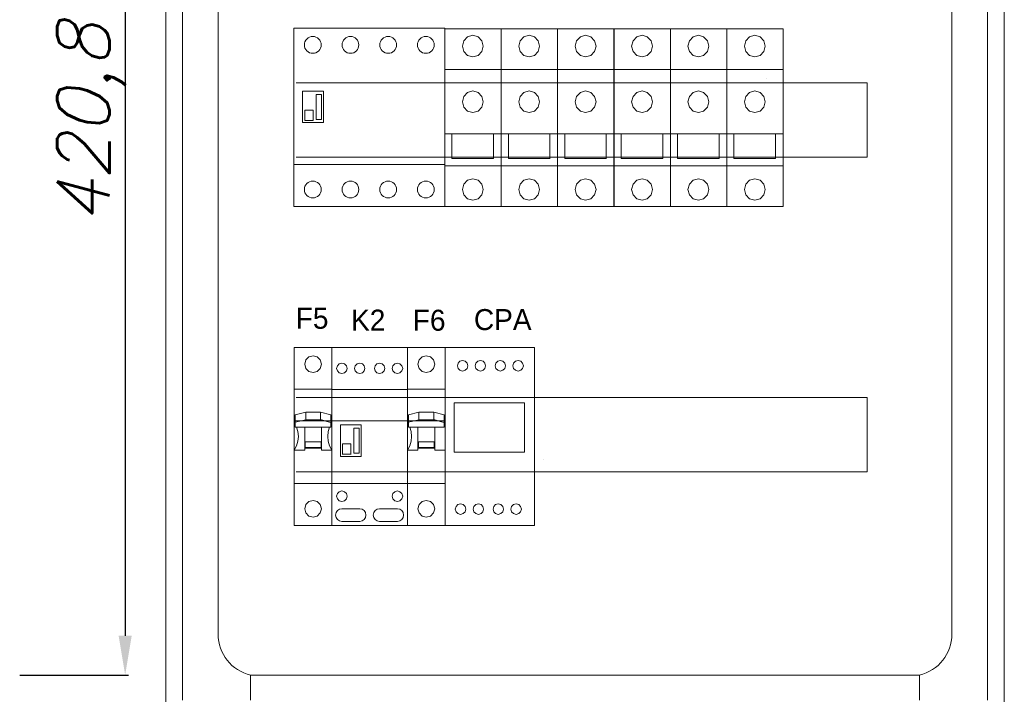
# Model space of a CAD drawing. Header units: millimetres. Extents: x 730 to 10409, y 1134 to 11940.
# Tile 43 of 49: x 2480 to 2856, y 9996 to 10254. Entities that reach past the tile are written whole.
import ezdxf

# ---------------------------------------------------------------- set-up
doc = ezdxf.new("R2010")
doc.units = ezdxf.units.MM
doc.layers.add('30', color=7, linetype='Continuous')
doc.layers.add('45', color=7, linetype='Continuous')
doc.layers.add('kontur OBUDOWY', color=7, linetype='Continuous', lineweight=5)
doc.layers.add('wymiary', color=3, linetype='Continuous', lineweight=5)
doc.styles.add('INCOBEX', font='romans.shx', dxfattribs={"oblique": 15})
doc.dimstyles.new('INCOBEX', dxfattribs={"dimtxt": 20, "dimasz": 15, "dimexe": 1.25, "dimexo": 0, "dimgap": 1, "dimtad": 1, "dimdec": 1, "dimtxsty": 'INCOBEX', "dimcen": 2.5, "dimadec": 1, "dimazin": 2, "dimtfac": 1, "dimtdec": 1, "dimtmove": 0, "dimatfit": 3, "dimfxl": 1, "dimarcsym": 0})

# ---------------------------------------------------------------- blocks, each defined once
blk = doc.blocks.new('*D41')
at = {"layer": 'Defpoints', "color": 0, "transparency": 16777216}
for p in [(2479.88, 10424.65), (2479.88, 10003.85), (2520.12, 10003.85)]:
    blk.add_point(p, dxfattribs=at)
at = {"layer": 'wymiary', "color": 0, "lineweight": -2, "transparency": 16777216}
for p, q in [((2479.88, 10424.65), (2521.37, 10424.65)), ((2520.12, 10409.65), (2520.12, 10018.85)), ((2479.88, 10003.85), (2521.37, 10003.85))]:
    blk.add_line(p, q, dxfattribs=at)
at = {"layer": 'wymiary', "color": 0, "transparency": 16777216}
for points in [[(2517.62, 10409.65), (2522.62, 10409.65), (2520.12, 10424.65)], [(2517.62, 10018.85), (2522.62, 10018.85), (2520.12, 10003.85)]]:
    blk.add_solid(points, dxfattribs=at)
at = {"layer": 'wymiary', "color": 0, "transparency": 16777216, "insert": (2507.22, 10214.25), "char_height": 20, "attachment_point": 5, "rotation": 90, "style": 'INCOBEX'}
blk.add_mtext('420,8', dxfattribs=at)
blk = doc.blocks.new('STN40X58')
at = {"layer": 'kontur OBUDOWY', "color": 0}
for p, q in [((0, 0), (0, 580)), ((400, 580), (400, 0))]:
    blk.add_line(p, q, dxfattribs=at)
at = {"layer": 'kontur OBUDOWY', "color": 7}
for p, q in [((25, 45.78), (25, 532.81)), ((375, 45.78), (375, 532.81)), ((8, 189.73), (8, 367.5)), ((392, 189.73), (392, 367.5)), ((8, 142.59), (8, 189.73)), ((8, 14.29), (8, 142.59)), ((42.05, 26.29), (155.78, 26.29)), ((155.78, 26.29), (357.95, 26.29))]:
    blk.add_line(p, q, dxfattribs=at)
at = {"layer": 'kontur OBUDOWY'}
for p, q in [((392, 142.59), (392, 189.73)), ((392, 14.29), (392, 142.59))]:
    blk.add_line(p, q, dxfattribs=at)
at = {"layer": 'kontur OBUDOWY', "color": 7, "ltscale": 0.3}
for p, q in [((40.5, 14.29), (40.5, 26.29)), ((359.5, 26.29), (359.5, 14.29))]:
    blk.add_line(p, q, dxfattribs=at)
at = {"layer": 'kontur OBUDOWY', "color": 7, "ltscale": 0.03875}
for p, q in [((42.05, 26.29), (40.5, 26.29)), ((359.5, 26.29), (357.95, 26.29))]:
    blk.add_line(p, q, dxfattribs=at)
at = {"layer": 'kontur OBUDOWY', "color": 7, "ltscale": 0.1}
blk.add_line((359.5, 22.29), (359.5, 26.29), dxfattribs=at)
at = {"layer": 'kontur OBUDOWY', "color": 7, "ltscale": 0.2}
blk.add_line((359.5, 14.29), (359.5, 22.29), dxfattribs=at)
at = {"layer": 'kontur OBUDOWY', "color": 7}
for centre, start, end in [((45, 45.78), 180, 256.9971), ((355, 45.78), 283.0029, 0)]:
    blk.add_arc(centre, 20, start, end, dxfattribs=at)

msp = doc.modelspace()

# ---------------------------------------------------------------- linework, layer by layer
at = {"lineweight": 15}
msp.add_lwpolyline([(2645.64, 10107.72), (2672.56, 10107.72), (2672.56, 10088.83), (2645.64, 10088.83)], close=True, dxfattribs=at)
at = {"layer": '30', "color": 7, "lineweight": 15}
for p, q in [((2764.84, 10231.57), (2764.84, 10231.57)), ((2585.33, 10229.81), (2803.3, 10229.81)), ((2803.3, 10201.49), (2803.3, 10229.81)), ((2803.3, 10201.49), (2585.33, 10201.49)), ((2585.32, 10109.76), (2803.28, 10109.76)), ((2803.28, 10081.44), (2803.28, 10109.76)), ((2679.63, 10086.2), (2679.63, 10086.2)), ((2803.28, 10081.44), (2585.32, 10081.44))]:
    msp.add_line(p, q, dxfattribs=at)
for points in [[(2585.33, 10229.81), (2803.3, 10229.81)], [(2585.32, 10109.76), (2803.28, 10109.76)]]:
    msp.add_lwpolyline(points, dxfattribs=at)
at = {"layer": '45', "color": 7, "lineweight": 15}
for points in [[(2584.46, 10250.66), (2642.06, 10250.66), (2642.06, 10182.66), (2584.46, 10182.66), (2584.46, 10250.66)], [(2584.63, 10128.85), (2599.03, 10128.85), (2599.03, 10060.85), (2584.63, 10060.85), (2584.63, 10128.85)], [(2599.04, 10060.85), (2627.83, 10060.85), (2627.83, 10128.85), (2599.04, 10128.85), (2599.04, 10060.85)], [(2627.83, 10128.85), (2642.23, 10128.85), (2642.23, 10060.85), (2627.83, 10060.85), (2627.83, 10128.85)], [(2642.23, 10128.85), (2676.33, 10128.85), (2676.33, 10060.85), (2642.23, 10060.85), (2642.23, 10128.85)], [(2584.63, 10112.88), (2599.03, 10112.88), (2599.03, 10100.88), (2584.63, 10100.88), (2584.63, 10112.88)], [(2599.04, 10100.85), (2627.83, 10100.85), (2627.83, 10112.83), (2599.04, 10112.83), (2599.04, 10100.85)], [(2627.83, 10112.88), (2642.23, 10112.88), (2642.23, 10100.88), (2627.83, 10100.88), (2627.83, 10112.88)], [(2589.01, 10104.08), (2585.01, 10103.13), (2585.01, 10100.31), (2589.01, 10101.26), (2589.01, 10104.08)], [(2589, 10104.08), (2594.65, 10104.08), (2594.65, 10101.26), (2589, 10101.26), (2589, 10104.08)], [(2594.65, 10104.08), (2594.65, 10101.29), (2598.65, 10100.25), (2598.65, 10103.13), (2594.65, 10104.08)], [(2632.21, 10104.08), (2628.21, 10103.13), (2628.21, 10100.31), (2632.21, 10101.26), (2632.21, 10104.08)], [(2632.21, 10104.08), (2637.86, 10104.08), (2637.86, 10101.26), (2632.21, 10101.26), (2632.21, 10104.08)], [(2637.85, 10104.08), (2637.85, 10101.29), (2641.85, 10100.25), (2641.85, 10103.13), (2637.85, 10104.08)], [(2594.65, 10101.26), (2589.04, 10101.26), (2585.01, 10100.31), (2585.01, 10098.44), (2598.65, 10098.44), (2598.65, 10100.25), (2594.65, 10101.26)], [(2637.86, 10101.26), (2632.24, 10101.26), (2628.21, 10100.31), (2628.21, 10098.44), (2641.85, 10098.44), (2641.85, 10100.25), (2637.86, 10101.26)], [(2588.62, 10098.48), (2595.03, 10098.48), (2595.03, 10090.47), (2588.62, 10090.47), (2588.62, 10098.48)], [(2631.83, 10098.48), (2638.24, 10098.48), (2638.24, 10090.47), (2631.83, 10090.47), (2631.83, 10098.48)], [(2588.78, 10092.88), (2594.88, 10092.88), (2594.88, 10090.63), (2588.78, 10090.63), (2588.78, 10092.88)], [(2631.99, 10092.88), (2638.08, 10092.88), (2638.08, 10090.63), (2631.99, 10090.63), (2631.99, 10092.88)]]:
    msp.add_lwpolyline(points, close=True, dxfattribs=at)
for points in [[(2584.46, 10250.66), (2642.06, 10250.66), (2642.06, 10182.66), (2584.46, 10182.66), (2584.46, 10250.66)], [(2642.09, 10250.39), (2663.6, 10250.39), (2663.6, 10182.66), (2642.09, 10182.66), (2642.09, 10250.39)], [(2663.6, 10250.39), (2685.12, 10250.39), (2685.12, 10182.66), (2663.6, 10182.66), (2663.6, 10250.39)], [(2685.12, 10250.39), (2706.63, 10250.39), (2706.63, 10182.66), (2685.12, 10182.66), (2685.12, 10250.39)], [(2706.66, 10250.39), (2728.17, 10250.39), (2728.17, 10182.66), (2706.66, 10182.66), (2706.66, 10250.39)], [(2728.17, 10250.39), (2749.69, 10250.39), (2749.69, 10182.66), (2728.17, 10182.66), (2728.17, 10250.39)], [(2749.69, 10250.39), (2771.2, 10250.39), (2771.2, 10182.66), (2749.69, 10182.66), (2749.69, 10250.39)], [(2594.9, 10244.29), (2594.86, 10244.89), (2594.69, 10245.49), (2594.39, 10246.04), (2593.96, 10246.51), (2593.49, 10246.94), (2592.93, 10247.24), (2592.33, 10247.41), (2591.69, 10247.45), (2591.09, 10247.41), (2590.49, 10247.24), (2589.94, 10246.94), (2589.47, 10246.51), (2589.04, 10246.04), (2588.74, 10245.49), (2588.57, 10244.89), (2588.53, 10244.29), (2588.57, 10243.65), (2588.74, 10243.05), (2589.04, 10242.49), (2589.47, 10242.02), (2589.94, 10241.6), (2590.49, 10241.3), (2591.09, 10241.13), (2591.69, 10241.08), (2592.33, 10241.13), (2592.93, 10241.3), (2593.49, 10241.6), (2593.96, 10242.02), (2594.39, 10242.49), (2594.69, 10243.05), (2594.86, 10243.65), (2594.9, 10244.29)], [(2609.31, 10244.29), (2609.22, 10244.89), (2609.05, 10245.49), (2608.75, 10246.04), (2608.37, 10246.51), (2607.85, 10246.94), (2607.34, 10247.24), (2606.74, 10247.41), (2606.1, 10247.45), (2605.46, 10247.41), (2604.86, 10247.24), (2604.31, 10246.94), (2603.83, 10246.51), (2603.45, 10246.04), (2603.15, 10245.49), (2602.98, 10244.89), (2602.89, 10244.29), (2602.98, 10243.65), (2603.15, 10243.05), (2603.45, 10242.49), (2603.83, 10242.02), (2604.31, 10241.6), (2604.86, 10241.3), (2605.46, 10241.13), (2606.1, 10241.08), (2606.74, 10241.13), (2607.34, 10241.3), (2607.85, 10241.6), (2608.37, 10242.02), (2608.75, 10242.49), (2609.05, 10243.05), (2609.22, 10243.65), (2609.31, 10244.29)], [(2623.68, 10244.29), (2623.63, 10244.89), (2623.42, 10245.49), (2623.12, 10246.04), (2622.74, 10246.51), (2622.27, 10246.94), (2621.71, 10247.24), (2621.11, 10247.41), (2620.47, 10247.45), (2619.87, 10247.41), (2619.27, 10247.24), (2618.71, 10246.94), (2618.2, 10246.51), (2617.82, 10246.04), (2617.52, 10245.49), (2617.35, 10244.89), (2617.3, 10244.29), (2617.35, 10243.65), (2617.52, 10243.05), (2617.82, 10242.49), (2618.2, 10242.02), (2618.71, 10241.6), (2619.27, 10241.3), (2619.87, 10241.13), (2620.47, 10241.08), (2621.11, 10241.13), (2621.71, 10241.3), (2622.27, 10241.6), (2622.74, 10242.02), (2623.12, 10242.49), (2623.42, 10243.05), (2623.63, 10243.65), (2623.68, 10244.29)], [(2638.09, 10244.29), (2638, 10244.89), (2637.83, 10245.49), (2637.53, 10246.04), (2637.15, 10246.51), (2636.63, 10246.94), (2636.08, 10247.24), (2635.48, 10247.41), (2634.88, 10247.45), (2634.24, 10247.41), (2633.64, 10247.24), (2633.08, 10246.94), (2632.61, 10246.51), (2632.23, 10246.04), (2631.93, 10245.49), (2631.71, 10244.89), (2631.67, 10244.29), (2631.71, 10243.65), (2631.93, 10243.05), (2632.23, 10242.49), (2632.61, 10242.02), (2633.08, 10241.6), (2633.64, 10241.3), (2634.24, 10241.13), (2634.88, 10241.08), (2635.48, 10241.13), (2636.08, 10241.3), (2636.63, 10241.6), (2637.15, 10242.02), (2637.53, 10242.49), (2637.83, 10243.05), (2638, 10243.65), (2638.09, 10244.29)], [(2648.79, 10243.82), (2649.34, 10245.87), (2650.78, 10247.37), (2652.79, 10247.93), (2654.76, 10247.37), (2656.22, 10245.87), (2656.76, 10243.82), (2656.22, 10241.77), (2654.76, 10240.26), (2652.79, 10239.72), (2650.78, 10240.26), (2649.34, 10241.77), (2648.79, 10243.82)], [(2670.31, 10243.82), (2670.85, 10245.87), (2672.3, 10247.37), (2674.3, 10247.93), (2676.27, 10247.37), (2677.73, 10245.87), (2678.28, 10243.82), (2677.73, 10241.77), (2676.27, 10240.26), (2674.3, 10239.72), (2672.3, 10240.26), (2670.85, 10241.77), (2670.31, 10243.82)], [(2691.82, 10243.82), (2692.37, 10245.87), (2693.81, 10247.37), (2695.82, 10247.93), (2697.79, 10247.37), (2699.25, 10245.87), (2699.79, 10243.82), (2699.25, 10241.77), (2697.79, 10240.26), (2695.82, 10239.72), (2693.81, 10240.26), (2692.37, 10241.77), (2691.82, 10243.82)], [(2713.36, 10243.82), (2713.91, 10245.87), (2715.35, 10247.37), (2717.35, 10247.93), (2719.33, 10247.37), (2720.78, 10245.87), (2721.33, 10243.82), (2720.78, 10241.77), (2719.33, 10240.26), (2717.35, 10239.72), (2715.35, 10240.26), (2713.91, 10241.77), (2713.36, 10243.82)], [(2734.88, 10243.82), (2735.42, 10245.87), (2736.87, 10247.37), (2738.87, 10247.93), (2740.84, 10247.37), (2742.3, 10245.87), (2742.84, 10243.82), (2742.3, 10241.77), (2740.84, 10240.26), (2738.87, 10239.72), (2736.87, 10240.26), (2735.42, 10241.77), (2734.88, 10243.82)], [(2756.39, 10243.82), (2756.94, 10245.87), (2758.38, 10247.37), (2760.38, 10247.93), (2762.36, 10247.37), (2763.81, 10245.87), (2764.36, 10243.82), (2763.81, 10241.77), (2762.36, 10240.26), (2760.38, 10239.72), (2758.38, 10240.26), (2756.94, 10241.77), (2756.39, 10243.82)], [(2642.06, 10234.86), (2663.49, 10234.86)], [(2663.58, 10234.86), (2685.01, 10234.86)], [(2685.09, 10234.86), (2706.52, 10234.86)], [(2706.63, 10234.86), (2728.06, 10234.86)], [(2728.15, 10234.86), (2749.58, 10234.86)], [(2749.66, 10234.86), (2771.09, 10234.86)], [(2587.82, 10214.6), (2587.82, 10226.59)], [(2587.82, 10226.59), (2595.8, 10226.59)], [(2595.8, 10214.6), (2595.8, 10226.59)], [(2648.79, 10222.58), (2649.34, 10224.64), (2650.78, 10226.15), (2652.79, 10226.68), (2654.76, 10226.15), (2656.22, 10224.64), (2656.76, 10222.58), (2656.22, 10220.53), (2654.76, 10219.03), (2652.79, 10218.48), (2650.78, 10219.03), (2649.34, 10220.53), (2648.79, 10222.58)], [(2670.31, 10222.58), (2670.85, 10224.64), (2672.3, 10226.15), (2674.3, 10226.68), (2676.27, 10226.15), (2677.73, 10224.64), (2678.28, 10222.58), (2677.73, 10220.53), (2676.27, 10219.03), (2674.3, 10218.48), (2672.3, 10219.03), (2670.85, 10220.53), (2670.31, 10222.58)], [(2691.82, 10222.58), (2692.37, 10224.64), (2693.81, 10226.15), (2695.82, 10226.68), (2697.79, 10226.15), (2699.25, 10224.64), (2699.79, 10222.58), (2699.25, 10220.53), (2697.79, 10219.03), (2695.82, 10218.48), (2693.81, 10219.03), (2692.37, 10220.53), (2691.82, 10222.58)], [(2713.36, 10222.58), (2713.91, 10224.64), (2715.35, 10226.15), (2717.35, 10226.68), (2719.33, 10226.15), (2720.78, 10224.64), (2721.33, 10222.58), (2720.78, 10220.53), (2719.33, 10219.03), (2717.35, 10218.48), (2715.35, 10219.03), (2713.91, 10220.53), (2713.36, 10222.58)], [(2734.88, 10222.58), (2735.42, 10224.64), (2736.87, 10226.15), (2738.87, 10226.68), (2740.84, 10226.15), (2742.3, 10224.64), (2742.84, 10222.58), (2742.3, 10220.53), (2740.84, 10219.03), (2738.87, 10218.48), (2736.87, 10219.03), (2735.42, 10220.53), (2734.88, 10222.58)], [(2756.39, 10222.58), (2756.94, 10224.64), (2758.38, 10226.15), (2760.38, 10226.68), (2762.36, 10226.15), (2763.81, 10224.64), (2764.36, 10222.58), (2763.81, 10220.53), (2762.36, 10219.03), (2760.38, 10218.48), (2758.38, 10219.03), (2756.94, 10220.53), (2756.39, 10222.58)], [(2593, 10215.79), (2593, 10225.4)], [(2593, 10225.4), (2594.99, 10225.4)], [(2594.99, 10215.79), (2594.99, 10225.4)], [(2588.62, 10219.4), (2591.81, 10219.4)], [(2588.62, 10215.39), (2588.62, 10219.4)], [(2591.8, 10215.39), (2591.8, 10219.4)], [(2588.62, 10215.4), (2591.81, 10215.4)], [(2593, 10215.79), (2594.99, 10215.79)], [(2587.82, 10214.6), (2595.8, 10214.6)], [(2663.49, 10210.36), (2642.06, 10210.36)], [(2644.83, 10200.94), (2644.83, 10210.36)], [(2660.68, 10210.36), (2660.68, 10200.94)], [(2685.01, 10210.36), (2663.58, 10210.36)], [(2666.34, 10200.94), (2666.34, 10210.36)], [(2682.2, 10210.36), (2682.2, 10200.94)], [(2706.52, 10210.36), (2685.09, 10210.36)], [(2687.86, 10200.94), (2687.86, 10210.36)], [(2703.71, 10210.36), (2703.71, 10200.94)], [(2728.06, 10210.36), (2706.63, 10210.36)], [(2709.4, 10200.94), (2709.4, 10210.36)], [(2725.25, 10210.36), (2725.25, 10200.94)], [(2749.58, 10210.36), (2728.15, 10210.36)], [(2730.91, 10200.94), (2730.91, 10210.36)], [(2746.77, 10210.36), (2746.77, 10200.94)], [(2771.09, 10210.36), (2749.66, 10210.36)], [(2752.43, 10200.94), (2752.43, 10210.36)], [(2768.28, 10210.36), (2768.28, 10200.94)], [(2660.73, 10200.98), (2644.83, 10200.98)], [(2682.24, 10200.98), (2666.34, 10200.98)], [(2703.76, 10200.98), (2687.86, 10200.98)], [(2725.3, 10200.98), (2709.4, 10200.98)], [(2746.81, 10200.98), (2730.91, 10200.98)], [(2768.33, 10200.98), (2752.43, 10200.98)], [(2642.06, 10198.69), (2584.5, 10198.69)], [(2663.49, 10198.1), (2642.06, 10198.1)], [(2685.01, 10198.1), (2663.58, 10198.1)], [(2706.52, 10198.1), (2685.09, 10198.1)], [(2728.06, 10198.1), (2706.63, 10198.1)], [(2749.58, 10198.1), (2728.15, 10198.1)], [(2771.09, 10198.1), (2749.66, 10198.1)], [(2648.79, 10189.11), (2649.34, 10191.16), (2650.78, 10192.65), (2652.79, 10193.21), (2654.76, 10192.65), (2656.22, 10191.16), (2656.76, 10189.11), (2656.22, 10187.07), (2654.76, 10185.56), (2652.79, 10185), (2650.78, 10185.56), (2649.34, 10187.07), (2648.79, 10189.11)], [(2670.31, 10189.11), (2670.85, 10191.16), (2672.3, 10192.65), (2674.3, 10193.21), (2676.27, 10192.65), (2677.73, 10191.16), (2678.28, 10189.11), (2677.73, 10187.07), (2676.27, 10185.56), (2674.3, 10185), (2672.3, 10185.56), (2670.85, 10187.07), (2670.31, 10189.11)], [(2691.82, 10189.11), (2692.37, 10191.16), (2693.81, 10192.65), (2695.82, 10193.21), (2697.79, 10192.65), (2699.25, 10191.16), (2699.79, 10189.11), (2699.25, 10187.07), (2697.79, 10185.56), (2695.82, 10185), (2693.81, 10185.56), (2692.37, 10187.07), (2691.82, 10189.11)], [(2713.36, 10189.11), (2713.91, 10191.16), (2715.35, 10192.65), (2717.35, 10193.21), (2719.33, 10192.65), (2720.78, 10191.16), (2721.33, 10189.11), (2720.78, 10187.07), (2719.33, 10185.56), (2717.35, 10185), (2715.35, 10185.56), (2713.91, 10187.07), (2713.36, 10189.11)], [(2734.88, 10189.11), (2735.42, 10191.16), (2736.87, 10192.65), (2738.87, 10193.21), (2740.84, 10192.65), (2742.3, 10191.16), (2742.84, 10189.11), (2742.3, 10187.07), (2740.84, 10185.56), (2738.87, 10185), (2736.87, 10185.56), (2735.42, 10187.07), (2734.88, 10189.11)], [(2756.39, 10189.11), (2756.94, 10191.16), (2758.38, 10192.65), (2760.38, 10193.21), (2762.36, 10192.65), (2763.81, 10191.16), (2764.36, 10189.11), (2763.81, 10187.07), (2762.36, 10185.56), (2760.38, 10185), (2758.38, 10185.56), (2756.94, 10187.07), (2756.39, 10189.11)], [(2594.9, 10189.11), (2594.86, 10189.71), (2594.69, 10190.31), (2594.39, 10190.86), (2593.96, 10191.38), (2593.49, 10191.76), (2592.93, 10192.06), (2592.33, 10192.23), (2591.69, 10192.32), (2591.09, 10192.23), (2590.49, 10192.06), (2589.94, 10191.76), (2589.47, 10191.38), (2589.04, 10190.86), (2588.74, 10190.31), (2588.57, 10189.71), (2588.53, 10189.11), (2588.57, 10188.47), (2588.74, 10187.87), (2589.04, 10187.31), (2589.47, 10186.84), (2589.94, 10186.46), (2590.49, 10186.16), (2591.09, 10185.95), (2591.69, 10185.9), (2592.33, 10185.95), (2592.93, 10186.16), (2593.49, 10186.46), (2593.96, 10186.84), (2594.39, 10187.31), (2594.69, 10187.87), (2594.86, 10188.47), (2594.9, 10189.11)], [(2609.31, 10189.11), (2609.22, 10189.71), (2609.05, 10190.31), (2608.75, 10190.86), (2608.37, 10191.38), (2607.85, 10191.76), (2607.34, 10192.06), (2606.74, 10192.23), (2606.1, 10192.32), (2605.46, 10192.23), (2604.86, 10192.06), (2604.31, 10191.76), (2603.83, 10191.38), (2603.45, 10190.86), (2603.15, 10190.31), (2602.98, 10189.71), (2602.89, 10189.11), (2602.98, 10188.47), (2603.15, 10187.87), (2603.45, 10187.31), (2603.83, 10186.84), (2604.31, 10186.46), (2604.86, 10186.16), (2605.46, 10185.95), (2606.1, 10185.9), (2606.74, 10185.95), (2607.34, 10186.16), (2607.85, 10186.46), (2608.37, 10186.84), (2608.75, 10187.31), (2609.05, 10187.87), (2609.22, 10188.47), (2609.31, 10189.11)], [(2623.68, 10189.11), (2623.63, 10189.71), (2623.42, 10190.31), (2623.12, 10190.86), (2622.74, 10191.38), (2622.27, 10191.76), (2621.71, 10192.06), (2621.11, 10192.23), (2620.47, 10192.32), (2619.87, 10192.23), (2619.27, 10192.06), (2618.71, 10191.76), (2618.2, 10191.38), (2617.82, 10190.86), (2617.52, 10190.31), (2617.35, 10189.71), (2617.3, 10189.11), (2617.35, 10188.47), (2617.52, 10187.87), (2617.82, 10187.31), (2618.2, 10186.84), (2618.71, 10186.46), (2619.27, 10186.16), (2619.87, 10185.95), (2620.47, 10185.9), (2621.11, 10185.95), (2621.71, 10186.16), (2622.27, 10186.46), (2622.74, 10186.84), (2623.12, 10187.31), (2623.42, 10187.87), (2623.63, 10188.47), (2623.68, 10189.11)], [(2638.09, 10189.11), (2638, 10189.71), (2637.83, 10190.31), (2637.53, 10190.86), (2637.15, 10191.38), (2636.63, 10191.76), (2636.08, 10192.06), (2635.48, 10192.23), (2634.88, 10192.32), (2634.24, 10192.23), (2633.64, 10192.06), (2633.08, 10191.76), (2632.61, 10191.38), (2632.23, 10190.86), (2631.93, 10190.31), (2631.71, 10189.71), (2631.67, 10189.11), (2631.71, 10188.47), (2631.93, 10187.87), (2632.23, 10187.31), (2632.61, 10186.84), (2633.08, 10186.46), (2633.64, 10186.16), (2634.24, 10185.95), (2634.88, 10185.9), (2635.48, 10185.95), (2636.08, 10186.16), (2636.63, 10186.46), (2637.15, 10186.84), (2637.53, 10187.31), (2637.83, 10187.87), (2638, 10188.47), (2638.09, 10189.11)], [(2584.63, 10128.85), (2599.03, 10128.85), (2599.03, 10060.85), (2584.63, 10060.85), (2584.63, 10128.85)], [(2595.03, 10122.46), (2594.59, 10124.05), (2593.41, 10125.22), (2591.83, 10125.66), (2590.24, 10125.22), (2589.07, 10124.05), (2588.62, 10122.46), (2589.07, 10120.85), (2590.24, 10119.68), (2591.83, 10119.27), (2593.41, 10119.68), (2594.59, 10120.85), (2595.03, 10122.46)], [(2599.04, 10060.85), (2627.83, 10060.85), (2627.83, 10128.85), (2599.04, 10128.85), (2599.04, 10060.85)], [(2627.83, 10128.85), (2642.23, 10128.85), (2642.23, 10060.85), (2627.83, 10060.85), (2627.83, 10128.85)], [(2638.24, 10122.46), (2637.79, 10124.05), (2636.62, 10125.22), (2635.03, 10125.66), (2633.45, 10125.22), (2632.27, 10124.05), (2631.83, 10122.46), (2632.27, 10120.85), (2633.45, 10119.68), (2635.03, 10119.27), (2636.62, 10119.68), (2637.79, 10120.85), (2638.24, 10122.46)], [(2642.23, 10128.85), (2676.33, 10128.85), (2676.33, 10060.85), (2642.23, 10060.85), (2642.23, 10128.85)], [(2604.82, 10120.86), (2604.55, 10119.85), (2603.83, 10119.12), (2602.81, 10118.85), (2601.82, 10119.12), (2601.1, 10119.85), (2600.81, 10120.86), (2601.1, 10121.84), (2601.82, 10122.61), (2602.81, 10122.86), (2603.83, 10122.61), (2604.55, 10121.84), (2604.82, 10120.86)], [(2611.61, 10120.86), (2611.36, 10119.85), (2610.62, 10119.12), (2609.61, 10118.85), (2608.63, 10119.12), (2607.88, 10119.85), (2607.62, 10120.86), (2607.88, 10121.84), (2608.63, 10122.61), (2609.61, 10122.86), (2610.62, 10122.61), (2611.36, 10121.84), (2611.61, 10120.86)], [(2619.21, 10120.86), (2618.93, 10119.85), (2618.19, 10119.12), (2617.21, 10118.85), (2616.2, 10119.12), (2615.47, 10119.85), (2615.21, 10120.86), (2615.47, 10121.84), (2616.2, 10122.61), (2617.21, 10122.86), (2618.19, 10122.61), (2618.93, 10121.84), (2619.21, 10120.86)], [(2626.01, 10120.86), (2625.72, 10119.85), (2624.99, 10119.12), (2624, 10118.85), (2622.99, 10119.12), (2622.26, 10119.85), (2622.01, 10120.86), (2622.26, 10121.84), (2622.99, 10122.61), (2624, 10122.86), (2624.99, 10122.61), (2625.72, 10121.84), (2626.01, 10120.86)], [(2650.88, 10121.84), (2650.61, 10120.84), (2649.89, 10120.11), (2648.87, 10119.84), (2647.88, 10120.11), (2647.16, 10120.84), (2646.87, 10121.84), (2647.16, 10122.83), (2647.88, 10123.59), (2648.87, 10123.85), (2649.89, 10123.59), (2650.61, 10122.83), (2650.88, 10121.84)], [(2657.67, 10121.84), (2657.42, 10120.84), (2656.68, 10120.11), (2655.67, 10119.84), (2654.69, 10120.11), (2653.94, 10120.84), (2653.68, 10121.84), (2653.94, 10122.83), (2654.69, 10123.59), (2655.67, 10123.85), (2656.68, 10123.59), (2657.42, 10122.83), (2657.67, 10121.84)], [(2665.27, 10121.84), (2664.99, 10120.84), (2664.25, 10120.11), (2663.27, 10119.84), (2662.26, 10120.11), (2661.53, 10120.84), (2661.27, 10121.84), (2661.53, 10122.83), (2662.26, 10123.59), (2663.27, 10123.85), (2664.25, 10123.59), (2664.99, 10122.83), (2665.27, 10121.84)], [(2672.07, 10121.84), (2671.78, 10120.84), (2671.05, 10120.11), (2670.06, 10119.84), (2669.05, 10120.11), (2668.32, 10120.84), (2668.07, 10121.84), (2668.32, 10122.83), (2669.05, 10123.59), (2670.06, 10123.85), (2671.05, 10123.59), (2671.78, 10122.83), (2672.07, 10121.84)], [(2584.63, 10112.88), (2599.03, 10112.88), (2599.03, 10100.88), (2584.63, 10100.88), (2584.63, 10112.88)], [(2599.04, 10100.85), (2627.83, 10100.85), (2627.83, 10112.83), (2599.04, 10112.83), (2599.04, 10100.85)], [(2627.83, 10112.88), (2642.23, 10112.88), (2642.23, 10100.88), (2627.83, 10100.88), (2627.83, 10112.88)], [(2589.01, 10104.08), (2585.01, 10103.13), (2585.01, 10100.31), (2589.01, 10101.26), (2589.01, 10104.08)], [(2589, 10104.08), (2594.65, 10104.08), (2594.65, 10101.26), (2589, 10101.26), (2589, 10104.08)], [(2594.65, 10104.08), (2594.65, 10101.29), (2598.65, 10100.25), (2598.65, 10103.13), (2594.65, 10104.08)], [(2632.21, 10104.08), (2628.21, 10103.13), (2628.21, 10100.31), (2632.21, 10101.26), (2632.21, 10104.08)], [(2632.21, 10104.08), (2637.86, 10104.08), (2637.86, 10101.26), (2632.21, 10101.26), (2632.21, 10104.08)], [(2637.85, 10104.08), (2637.85, 10101.29), (2641.85, 10100.25), (2641.85, 10103.13), (2637.85, 10104.08)], [(2594.65, 10101.26), (2589.04, 10101.26), (2585.01, 10100.31), (2585.01, 10098.44), (2598.65, 10098.44), (2598.65, 10100.25), (2594.65, 10101.26)], [(2602.23, 10087.26), (2602.23, 10099.25)], [(2602.23, 10099.25), (2610.2, 10099.25)], [(2610.2, 10087.26), (2610.2, 10099.25)], [(2637.86, 10101.26), (2632.24, 10101.26), (2628.21, 10100.31), (2628.21, 10098.44), (2641.85, 10098.44), (2641.85, 10100.25), (2637.86, 10101.26)], [(2584.63, 10089.68), (2585.52, 10091.29), (2586.06, 10093.03), (2586.22, 10094.87), (2586.06, 10096.71), (2585.49, 10098.48)], [(2588.62, 10098.48), (2595.03, 10098.48), (2595.03, 10090.47), (2588.62, 10090.47), (2588.62, 10098.48)], [(2588.62, 10098.48), (2588.62, 10089.68)], [(2595.03, 10089.68), (2595.03, 10098.48)], [(2598.14, 10098.48), (2597.6, 10096.71), (2597.41, 10094.87), (2597.6, 10093.03), (2598.14, 10091.29), (2599.03, 10089.68)], [(2607.41, 10088.45), (2607.41, 10098.06)], [(2607.41, 10098.06), (2609.39, 10098.06)], [(2609.39, 10088.45), (2609.39, 10098.06)], [(2627.83, 10089.68), (2628.72, 10091.29), (2629.26, 10093.03), (2629.42, 10094.87), (2629.26, 10096.71), (2628.69, 10098.48)], [(2631.83, 10098.48), (2638.24, 10098.48), (2638.24, 10090.47), (2631.83, 10090.47), (2631.83, 10098.48)], [(2631.83, 10098.48), (2631.83, 10089.68)], [(2638.23, 10089.68), (2638.23, 10098.48)], [(2588.78, 10092.88), (2594.88, 10092.88), (2594.88, 10090.63), (2588.78, 10090.63), (2588.78, 10092.88)], [(2603.03, 10092.07), (2606.21, 10092.07)], [(2603.03, 10088.05), (2603.03, 10092.07)], [(2606.21, 10088.05), (2606.21, 10092.07)], [(2631.99, 10092.88), (2638.08, 10092.88), (2638.08, 10090.63), (2631.99, 10090.63), (2631.99, 10092.88)], [(2584.63, 10089.68), (2588.63, 10089.68)], [(2595.03, 10089.68), (2599.03, 10089.68)], [(2603.03, 10088.06), (2606.21, 10088.06)], [(2607.41, 10088.45), (2609.39, 10088.45)], [(2627.83, 10089.68), (2631.83, 10089.68)], [(2638.23, 10089.68), (2642.23, 10089.68)], [(2602.23, 10087.26), (2610.2, 10087.26)], [(2599.03, 10076.87), (2584.63, 10076.87)], [(2627.8, 10076.88), (2599.03, 10076.88)], [(2642.23, 10076.87), (2627.83, 10076.87)], [(2604.82, 10072.08), (2604.55, 10071.09), (2603.83, 10070.37), (2602.81, 10070.08), (2601.82, 10070.37), (2601.1, 10071.09), (2600.81, 10072.08), (2601.1, 10073.09), (2601.82, 10073.81), (2602.81, 10074.07), (2603.83, 10073.81), (2604.55, 10073.09), (2604.82, 10072.08)], [(2626.01, 10072.08), (2625.72, 10071.09), (2624.99, 10070.37), (2624, 10070.08), (2622.99, 10070.37), (2622.26, 10071.09), (2622.01, 10072.08), (2622.26, 10073.09), (2622.99, 10073.81), (2624, 10074.07), (2624.99, 10073.81), (2625.72, 10073.09), (2626.01, 10072.08)], [(2595.03, 10067.28), (2594.59, 10068.89), (2593.41, 10070.06), (2591.83, 10070.47), (2590.24, 10070.06), (2589.07, 10068.89), (2588.62, 10067.28), (2589.07, 10065.7), (2590.24, 10064.52), (2591.83, 10064.08), (2593.41, 10064.52), (2594.59, 10065.7), (2595.03, 10067.28)], [(2638.24, 10067.28), (2637.79, 10068.89), (2636.62, 10070.06), (2635.03, 10070.47), (2633.45, 10070.06), (2632.27, 10068.89), (2631.83, 10067.28), (2632.27, 10065.7), (2633.45, 10064.52), (2635.03, 10064.08), (2636.62, 10064.52), (2637.79, 10065.7), (2638.24, 10067.28)], [(2650.1, 10067.16), (2649.83, 10066.15), (2649.11, 10065.43), (2648.09, 10065.15), (2647.11, 10065.43), (2646.38, 10066.15), (2646.09, 10067.16), (2646.38, 10068.15), (2647.11, 10068.91), (2648.09, 10069.16), (2649.11, 10068.91), (2649.83, 10068.15), (2650.1, 10067.16)], [(2656.9, 10067.16), (2656.64, 10066.15), (2655.9, 10065.43), (2654.89, 10065.15), (2653.92, 10065.43), (2653.16, 10066.15), (2652.9, 10067.16), (2653.16, 10068.15), (2653.92, 10068.91), (2654.89, 10069.16), (2655.9, 10068.91), (2656.64, 10068.15), (2656.9, 10067.16)], [(2664.5, 10067.16), (2664.22, 10066.15), (2663.48, 10065.43), (2662.5, 10065.15), (2661.48, 10065.43), (2660.75, 10066.15), (2660.5, 10067.16), (2660.75, 10068.15), (2661.48, 10068.91), (2662.5, 10069.16), (2663.48, 10068.91), (2664.22, 10068.15), (2664.5, 10067.16)], [(2671.29, 10067.16), (2671, 10066.15), (2670.28, 10065.43), (2669.28, 10065.15), (2668.28, 10065.43), (2667.54, 10066.15), (2667.3, 10067.16), (2667.54, 10068.15), (2668.28, 10068.91), (2669.28, 10069.16), (2670.28, 10068.91), (2671, 10068.15), (2671.29, 10067.16)], [(2602.81, 10062.47), (2601.9, 10062.66), (2601.13, 10063.17), (2600.61, 10063.95), (2600.43, 10064.86), (2600.61, 10065.8), (2601.13, 10066.58), (2601.9, 10067.1), (2602.81, 10067.28)], [(2602.81, 10067.28), (2609.61, 10067.28)], [(2609.61, 10067.28), (2610.52, 10067.1), (2611.29, 10066.58), (2611.81, 10065.8), (2612, 10064.86), (2611.81, 10063.95), (2611.29, 10063.17), (2610.52, 10062.66), (2609.61, 10062.47)], [(2617.21, 10062.47), (2616.29, 10062.66), (2615.5, 10063.17), (2614.98, 10063.95), (2614.8, 10064.86), (2614.98, 10065.8), (2615.5, 10066.58), (2616.29, 10067.1), (2617.21, 10067.28)], [(2617.21, 10067.28), (2624, 10067.28)], [(2624, 10067.28), (2624.92, 10067.1), (2625.7, 10066.58), (2626.21, 10065.8), (2626.39, 10064.86), (2626.21, 10063.95), (2625.7, 10063.17), (2624.92, 10062.66), (2624, 10062.47)], [(2602.81, 10062.47), (2609.61, 10062.47)], [(2617.21, 10062.47), (2624, 10062.47)]]:
    msp.add_lwpolyline(points, dxfattribs=at)

# ---------------------------------------------------------------- block references
at = {"layer": 'kontur OBUDOWY', "xscale": 0.8, "yscale": 0.8, "zscale": 0.8}
msp.add_blockref('STN40X58', (2535.58, 9982.81), dxfattribs=at)

# ---------------------------------------------------------------- texts
at = {"lineweight": 15}
for s, p in [('F5', (2585.21, 10135.96)), ('K2', (2606.32, 10135.26)), ('F6', (2629.88, 10135.22)), ('CPA', (2653.2, 10135.47))]:
    msp.add_text(s, height=8, dxfattribs=at).set_placement(p)

# ---------------------------------------------------------------- dimensions: what is measured, and where the dimension line sits
at = {"layer": 'wymiary'}
dim = msp.add_linear_dim(base=(2520.12, 10003.85), p1=(2479.88, 10424.65), p2=(2479.88, 10003.85), angle=90, dimstyle='INCOBEX', dxfattribs=at)
dim.commit()
dim.dimension.update_dxf_attribs({"geometry": '*D41', "text_midpoint": (2507.22, 10214.25)})

doc.saveas('drawing.dxf')
